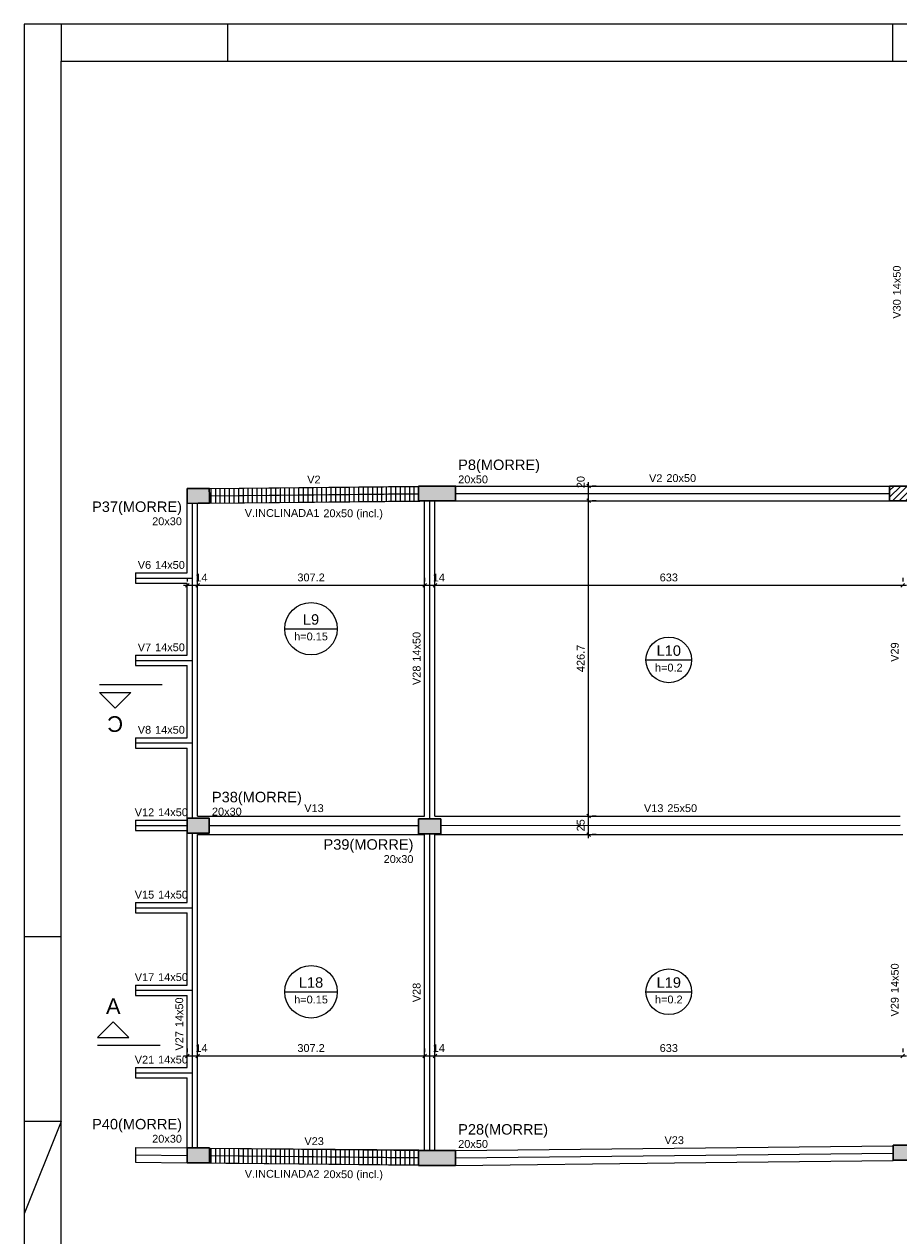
# Model space of a CAD drawing. Header units: millimetres. Extents: x 10 to 1250, y -62 to 528.
# Tile 171 of 193: x 10 to 34, y 289 to 322. Entities that reach past the tile are written whole.
import ezdxf

# ---------------------------------------------------------------- set-up
doc = ezdxf.new("R2010")
doc.units = ezdxf.units.MM
doc.header["$LTSCALE"] = 0.05
doc.linetypes.add('DOT', pattern=[6.35, 0, -6.35])
for name, color, linetype, lineweight in [('FO-Cortes', 9, 'Continuous', 5), ('FO-Cotas', 5, 'Continuous', 5), ('FO-Eixos', 5, 'Continuous', 5), ('FO-Hachura pilar que morre', 106, 'Continuous', 5), ('FO-Hachura pilar que passa', 19, 'Continuous', 5), ('FO-Hachura viga inclinada', 43, 'Continuous', 5), ('FO-Pilares', 4, 'Continuous', 30), ('FO-Textos das lajes', 3, 'Continuous', 20), ('FO-Textos das vigas', 7, 'Continuous', 5), ('FO-Textos dos pilares', 7, 'Continuous', 5), ('FO-Vigas', 7, 'Continuous', 5)]:
    doc.layers.add(name, color=color, linetype=linetype, lineweight=lineweight)
doc.layers.add('FOLHA_PADRÃO', color=7, linetype='Continuous')
doc.styles.add('Arial', font='arial.ttf')
doc.styles.get("Standard").update_dxf_attribs({"font": 'arial.ttf'})
doc.dimstyles.new('UM_50.000000', dxfattribs={"dimtxt": 0.18, "dimasz": 0.1, "dimexe": 0.1, "dimexo": 0.2, "dimgap": 0.1, "dimtad": 1, "dimdec": 1, "dimlfac": 50, "dimzin": 0, "dimdsep": 46, "dimtxsty": 'Standard', "dimblk": 'OBLIQUE', "dimcen": 0.09, "dimdle": 0.1, "dimadec": 1, "dimazin": 2, "dimtfac": 1, "dimtdec": 1, "dimtofl": 0, "dimtmove": 0, "dimatfit": 3, "dimldrblk": 'OBLIQUE', "dimfxl": 1, "dimtolj": 1, "dimarcsym": 1})
pattern_1 = [(90, (-9.1265, 799.56), (-0.125, 8e-18), [])]

# ---------------------------------------------------------------- blocks, each defined once
blk = doc.blocks.new('_Oblique')
at = {"color": 0, "linetype": 'ByBlock', "lineweight": -2}
blk.add_line((-0.5, -0.5), (0.5, 0.5), dxfattribs=at)
blk = doc.blocks.new('*D515')
at = {"layer": 'Defpoints', "color": 0, "transparency": 16777216}
for p in [(14.727, 293.963), (15.007, 293.963), (15.007, 293.963)]:
    blk.add_point(p, dxfattribs=at)
at = {"layer": 'FO-Cotas', "color": 0, "lineweight": -2, "transparency": 16777216}
for p, q in [((14.727, 294.163), (14.727, 294.063)), ((15.007, 294.163), (15.007, 294.063)), ((14.627, 293.963), (15.107, 293.963))]:
    blk.add_line(p, q, dxfattribs=at)
at = {"layer": 'FO-Cotas', "color": 0, "lineweight": -2, "transparency": 16777216, "xscale": 0.1, "yscale": 0.1, "zscale": 0.1, "rotation": 180}
blk.add_blockref('_Oblique', (14.727, 293.963), dxfattribs=at)
at = {"layer": 'FO-Cotas', "color": 0, "lineweight": -2, "transparency": 16777216, "xscale": 0.1, "yscale": 0.1, "zscale": 0.1}
blk.add_blockref('_Oblique', (15.007, 293.963), dxfattribs=at)
at = {"layer": 'FO-Cotas', "transparency": 16777216, "insert": (15.113, 294.175), "char_height": 0.2118, "attachment_point": 5, "rotation": 0.0057, "style": 'Arial'}
blk.add_mtext('\\A1;14', dxfattribs=at)
blk = doc.blocks.new('*D516')
at = {"layer": 'Defpoints', "color": 0, "transparency": 16777216}
for p in [(15.007, 293.963), (21.15, 293.963), (21.15, 293.963)]:
    blk.add_point(p, dxfattribs=at)
at = {"layer": 'FO-Cotas', "color": 0, "lineweight": -2, "transparency": 16777216}
for p, q in [((15.007, 294.163), (15.007, 294.063)), ((21.15, 294.163), (21.15, 294.063)), ((14.907, 293.963), (21.25, 293.963))]:
    blk.add_line(p, q, dxfattribs=at)
at = {"layer": 'FO-Cotas', "color": 0, "lineweight": -2, "transparency": 16777216, "xscale": 0.1, "yscale": 0.1, "zscale": 0.1, "rotation": 180}
blk.add_blockref('_Oblique', (15.007, 293.963), dxfattribs=at)
at = {"layer": 'FO-Cotas', "color": 0, "lineweight": -2, "transparency": 16777216, "xscale": 0.1, "yscale": 0.1, "zscale": 0.1}
blk.add_blockref('_Oblique', (21.15, 293.963), dxfattribs=at)
at = {"layer": 'FO-Cotas', "transparency": 16777216, "insert": (18.079, 294.175), "char_height": 0.2118, "attachment_point": 5, "rotation": 0.0057, "style": 'Arial'}
blk.add_mtext('\\A1;307.2', dxfattribs=at)
blk = doc.blocks.new('*D517')
at = {"layer": 'Defpoints', "color": 0, "transparency": 16777216}
for p in [(21.15, 293.963), (21.43, 293.963), (21.43, 293.963)]:
    blk.add_point(p, dxfattribs=at)
at = {"layer": 'FO-Cotas', "color": 0, "lineweight": -2, "transparency": 16777216}
for p, q in [((21.15, 294.163), (21.15, 294.063)), ((21.43, 294.163), (21.43, 294.063)), ((21.05, 293.963), (21.53, 293.963))]:
    blk.add_line(p, q, dxfattribs=at)
at = {"layer": 'FO-Cotas', "color": 0, "lineweight": -2, "transparency": 16777216, "xscale": 0.1, "yscale": 0.1, "zscale": 0.1, "rotation": 180}
blk.add_blockref('_Oblique', (21.15, 293.963), dxfattribs=at)
at = {"layer": 'FO-Cotas', "color": 0, "lineweight": -2, "transparency": 16777216, "xscale": 0.1, "yscale": 0.1, "zscale": 0.1}
blk.add_blockref('_Oblique', (21.43, 293.963), dxfattribs=at)
at = {"layer": 'FO-Cotas', "transparency": 16777216, "insert": (21.536, 294.175), "char_height": 0.2118, "attachment_point": 5, "rotation": 0.0057, "style": 'Arial'}
blk.add_mtext('\\A1;14', dxfattribs=at)
blk = doc.blocks.new('*D518')
at = {"layer": 'Defpoints', "color": 0, "transparency": 16777216}
for p in [(21.43, 293.963), (34.089, 293.963), (34.089, 293.963)]:
    blk.add_point(p, dxfattribs=at)
at = {"layer": 'FO-Cotas', "color": 0, "lineweight": -2, "transparency": 16777216}
for p, q in [((21.43, 294.163), (21.43, 294.063)), ((34.089, 294.163), (34.089, 294.063)), ((21.33, 293.963), (34.189, 293.963))]:
    blk.add_line(p, q, dxfattribs=at)
at = {"layer": 'FO-Cotas', "color": 0, "lineweight": -2, "transparency": 16777216, "xscale": 0.1, "yscale": 0.1, "zscale": 0.1, "rotation": 180}
blk.add_blockref('_Oblique', (21.43, 293.963), dxfattribs=at)
at = {"layer": 'FO-Cotas', "color": 0, "lineweight": -2, "transparency": 16777216, "xscale": 0.1, "yscale": 0.1, "zscale": 0.1}
blk.add_blockref('_Oblique', (34.089, 293.963), dxfattribs=at)
at = {"layer": 'FO-Cotas', "transparency": 16777216, "insert": (27.76, 294.175), "char_height": 0.2118, "attachment_point": 5, "rotation": 0.0057, "style": 'Arial'}
blk.add_mtext('\\A1;633', dxfattribs=at)
blk = doc.blocks.new('*D540')
at = {"layer": 'Defpoints', "color": 0, "transparency": 16777216}
for p in [(14.727, 306.701), (15.007, 306.701), (15.007, 306.701)]:
    blk.add_point(p, dxfattribs=at)
at = {"layer": 'FO-Cotas', "color": 0, "lineweight": -2, "transparency": 16777216}
for p, q in [((14.627, 306.701), (15.107, 306.701)), ((14.727, 306.901), (14.727, 306.801)), ((15.007, 306.901), (15.007, 306.801))]:
    blk.add_line(p, q, dxfattribs=at)
at = {"layer": 'FO-Cotas', "color": 0, "lineweight": -2, "transparency": 16777216, "xscale": 0.1, "yscale": 0.1, "zscale": 0.1, "rotation": 180}
blk.add_blockref('_Oblique', (14.727, 306.701), dxfattribs=at)
at = {"layer": 'FO-Cotas', "color": 0, "lineweight": -2, "transparency": 16777216, "xscale": 0.1, "yscale": 0.1, "zscale": 0.1}
blk.add_blockref('_Oblique', (15.007, 306.701), dxfattribs=at)
at = {"layer": 'FO-Cotas', "transparency": 16777216, "insert": (15.113, 306.913), "char_height": 0.2118, "attachment_point": 5, "rotation": 0.0057, "style": 'Arial'}
blk.add_mtext('\\A1;14', dxfattribs=at)
blk = doc.blocks.new('*D541')
at = {"layer": 'Defpoints', "color": 0, "transparency": 16777216}
for p in [(15.007, 306.701), (21.15, 306.701), (21.15, 306.701)]:
    blk.add_point(p, dxfattribs=at)
at = {"layer": 'FO-Cotas', "color": 0, "lineweight": -2, "transparency": 16777216}
for p, q in [((14.907, 306.701), (21.25, 306.701)), ((15.007, 306.901), (15.007, 306.801)), ((21.15, 306.901), (21.15, 306.801))]:
    blk.add_line(p, q, dxfattribs=at)
at = {"layer": 'FO-Cotas', "color": 0, "lineweight": -2, "transparency": 16777216, "xscale": 0.1, "yscale": 0.1, "zscale": 0.1, "rotation": 180}
blk.add_blockref('_Oblique', (15.007, 306.701), dxfattribs=at)
at = {"layer": 'FO-Cotas', "color": 0, "lineweight": -2, "transparency": 16777216, "xscale": 0.1, "yscale": 0.1, "zscale": 0.1}
blk.add_blockref('_Oblique', (21.15, 306.701), dxfattribs=at)
at = {"layer": 'FO-Cotas', "transparency": 16777216, "insert": (18.079, 306.913), "char_height": 0.2118, "attachment_point": 5, "rotation": 0.0057, "style": 'Arial'}
blk.add_mtext('\\A1;307.2', dxfattribs=at)
blk = doc.blocks.new('*D542')
at = {"layer": 'Defpoints', "color": 0, "transparency": 16777216}
for p in [(21.15, 306.701), (21.43, 306.701), (21.43, 306.701)]:
    blk.add_point(p, dxfattribs=at)
at = {"layer": 'FO-Cotas', "color": 0, "lineweight": -2, "transparency": 16777216}
for p, q in [((21.05, 306.701), (21.53, 306.701)), ((21.15, 306.901), (21.15, 306.801)), ((21.43, 306.901), (21.43, 306.801))]:
    blk.add_line(p, q, dxfattribs=at)
at = {"layer": 'FO-Cotas', "color": 0, "lineweight": -2, "transparency": 16777216, "xscale": 0.1, "yscale": 0.1, "zscale": 0.1, "rotation": 180}
blk.add_blockref('_Oblique', (21.15, 306.701), dxfattribs=at)
at = {"layer": 'FO-Cotas', "color": 0, "lineweight": -2, "transparency": 16777216, "xscale": 0.1, "yscale": 0.1, "zscale": 0.1}
blk.add_blockref('_Oblique', (21.43, 306.701), dxfattribs=at)
at = {"layer": 'FO-Cotas', "transparency": 16777216, "insert": (21.536, 306.913), "char_height": 0.2118, "attachment_point": 5, "rotation": 0.0057, "style": 'Arial'}
blk.add_mtext('\\A1;14', dxfattribs=at)
blk = doc.blocks.new('*D543')
at = {"layer": 'Defpoints', "color": 0, "transparency": 16777216}
for p in [(21.43, 306.701), (34.089, 306.701), (34.089, 306.701)]:
    blk.add_point(p, dxfattribs=at)
at = {"layer": 'FO-Cotas', "color": 0, "lineweight": -2, "transparency": 16777216}
for p, q in [((21.33, 306.701), (34.189, 306.701)), ((21.43, 306.901), (21.43, 306.801)), ((34.089, 306.901), (34.089, 306.801))]:
    blk.add_line(p, q, dxfattribs=at)
at = {"layer": 'FO-Cotas', "color": 0, "lineweight": -2, "transparency": 16777216, "xscale": 0.1, "yscale": 0.1, "zscale": 0.1, "rotation": 180}
blk.add_blockref('_Oblique', (21.43, 306.701), dxfattribs=at)
at = {"layer": 'FO-Cotas', "color": 0, "lineweight": -2, "transparency": 16777216, "xscale": 0.1, "yscale": 0.1, "zscale": 0.1}
blk.add_blockref('_Oblique', (34.089, 306.701), dxfattribs=at)
at = {"layer": 'FO-Cotas', "transparency": 16777216, "insert": (27.76, 306.913), "char_height": 0.2118, "attachment_point": 5, "rotation": 0.0057, "style": 'Arial'}
blk.add_mtext('\\A1;633', dxfattribs=at)
blk = doc.blocks.new('*D573')
at = {"layer": 'Defpoints', "color": 0, "transparency": 16777216}
for p in [(25.59, 300.454), (25.59, 300.454), (25.59, 299.954)]:
    blk.add_point(p, dxfattribs=at)
at = {"layer": 'FO-Cotas', "color": 0, "lineweight": -2, "transparency": 16777216}
for p, q in [((25.59, 299.854), (25.59, 300.554)), ((25.79, 300.454), (25.69, 300.454)), ((25.79, 299.954), (25.69, 299.954))]:
    blk.add_line(p, q, dxfattribs=at)
at = {"layer": 'FO-Cotas', "color": 0, "lineweight": -2, "transparency": 16777216, "xscale": 0.1, "yscale": 0.1, "zscale": 0.1}
for p, rotation in [((25.59, 300.454), 90), ((25.59, 299.954), 270)]:
    blk.add_blockref('_Oblique', p, dxfattribs=dict(at, rotation=rotation))
at = {"layer": 'FO-Cotas', "transparency": 16777216, "insert": (25.378, 300.204), "char_height": 0.2118, "attachment_point": 5, "rotation": 90, "style": 'Arial'}
blk.add_mtext('\\A1;25', dxfattribs=at)
blk = doc.blocks.new('*D574')
at = {"layer": 'Defpoints', "color": 0, "transparency": 16777216}
for p in [(25.59, 308.989), (25.59, 308.989), (25.59, 300.454)]:
    blk.add_point(p, dxfattribs=at)
at = {"layer": 'FO-Cotas', "color": 0, "lineweight": -2, "transparency": 16777216}
for p, q in [((25.59, 300.354), (25.59, 309.089)), ((25.79, 308.989), (25.69, 308.989)), ((25.79, 300.454), (25.69, 300.454))]:
    blk.add_line(p, q, dxfattribs=at)
at = {"layer": 'FO-Cotas', "color": 0, "lineweight": -2, "transparency": 16777216, "xscale": 0.1, "yscale": 0.1, "zscale": 0.1}
for p, rotation in [((25.59, 308.989), 90), ((25.59, 300.454), 270)]:
    blk.add_blockref('_Oblique', p, dxfattribs=dict(at, rotation=rotation))
at = {"layer": 'FO-Cotas', "transparency": 16777216, "insert": (25.378, 304.722), "char_height": 0.2118, "attachment_point": 5, "rotation": 90, "style": 'Arial'}
blk.add_mtext('\\A1;426.7', dxfattribs=at)
blk = doc.blocks.new('*D575')
at = {"layer": 'Defpoints', "color": 0, "transparency": 16777216}
for p in [(25.59, 309.389), (25.59, 309.389), (25.59, 308.989)]:
    blk.add_point(p, dxfattribs=at)
at = {"layer": 'FO-Cotas', "color": 0, "lineweight": -2, "transparency": 16777216}
for p, q in [((25.59, 308.889), (25.59, 309.489)), ((25.79, 309.389), (25.69, 309.389)), ((25.79, 308.989), (25.69, 308.989))]:
    blk.add_line(p, q, dxfattribs=at)
at = {"layer": 'FO-Cotas', "color": 0, "lineweight": -2, "transparency": 16777216, "xscale": 0.1, "yscale": 0.1, "zscale": 0.1}
for p, rotation in [((25.59, 309.389), 90), ((25.59, 308.989), 270)]:
    blk.add_blockref('_Oblique', p, dxfattribs=dict(at, rotation=rotation))
at = {"layer": 'FO-Cotas', "transparency": 16777216, "insert": (25.378, 309.495), "char_height": 0.2118, "attachment_point": 5, "rotation": 90, "style": 'Arial'}
blk.add_mtext('\\A1;20', dxfattribs=at)
blk = doc.blocks.new('A1EST. 1500')
at = {"layer": 'FOLHA_PADRÃO', "color": 1, "linetype": 'Continuous'}
for p, q in [((0, 59.4), (0, 0)), ((150.008, 59.4), (0, 59.4)), ((1, 59.4), (1, 58.4)), ((5.5, 59.4), (5.5, 58.4)), ((23.5, 59.4), (23.5, 58.4))]:
    blk.add_line(p, q, dxfattribs=at)
at = {"layer": 'FOLHA_PADRÃO', "color": 1}
for p, q in [((1, 34.7), (0, 34.7)), ((1, 29.7), (0, 27.2)), ((1, 29.7), (0, 29.7))]:
    blk.add_line(p, q, dxfattribs=at)
at = {"layer": 'FOLHA_PADRÃO', "color": 6, "linetype": 'Continuous'}
blk.add_lwpolyline([(149, 58.4), (149, 1), (1, 1), (1, 58.4), (149, 58.4)], dxfattribs=at)

msp = doc.modelspace()

# ---------------------------------------------------------------- hatches: boundary and pattern name
at = {"layer": 'FO-Hachura pilar que morre', "linetype": 'Continuous'}
for points in [[(14.7252, 309.32), (14.7266, 309.12), (14.728, 308.92), (15.028, 308.9221), (15.328, 308.9242), (15.3266, 309.1242), (15.3252, 309.3242), (15.0252, 309.3221)], [(20.9902, 309.389), (20.9902, 309.189), (20.9902, 308.989), (21.4902, 308.989), (21.9902, 308.989), (21.9902, 309.189), (21.9902, 309.389), (21.4902, 309.389)], [(14.7262, 300.3964), (14.7262, 300.1964), (14.7262, 299.9964), (15.0262, 299.9964), (15.3262, 299.9964), (15.3262, 300.1964), (15.3262, 300.3964), (15.0262, 300.3964)], [(20.9902, 300.3766), (20.9902, 300.1766), (20.9902, 299.9766), (21.2902, 299.9766), (21.5902, 299.9766), (21.5902, 300.1766), (21.5902, 300.3766), (21.2902, 300.3766)], [(33.8292, 291.545), (33.8292, 291.345), (33.8292, 291.145), (34.2292, 291.145), (34.6292, 291.145), (34.6292, 291.345), (34.6292, 291.545), (34.2292, 291.545)], [(15.3272, 291.071), (15.3272, 291.271), (15.3272, 291.471), (15.0272, 291.471), (14.7272, 291.471), (14.7272, 291.271), (14.7272, 291.071), (15.0272, 291.071)], [(20.9902, 291.401), (20.9902, 291.201), (20.9902, 291.001), (21.4902, 291.001), (21.9902, 291.001), (21.9902, 291.201), (21.9902, 291.401), (21.4902, 291.401)]]:
    msp.add_hatch(color=256, dxfattribs=at).paths.add_polyline_path(points)
at = {"layer": 'FO-Hachura pilar que passa', "linetype": 'Continuous'}
h = msp.add_hatch(dxfattribs=at)
h.set_pattern_fill('ANSI31', color=256, style=0)
h.set_pattern_definition([(45, (-9.1265, 799.56), (-0.088388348, 0.088388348), [])])
h.paths.add_polyline_path([(33.7352, 309.389), (33.7352, 309.189), (33.7352, 308.989), (34.1352, 308.989), (34.5352, 308.989), (34.5352, 309.189), (34.5352, 309.389), (34.1352, 309.389)])
at = {"layer": 'FO-Hachura viga inclinada', "linetype": 'Continuous'}
h = msp.add_hatch(dxfattribs=at)
h.set_pattern_fill('LINE', color=256, angle=90, style=0)
h.set_pattern_definition(pattern_1)
h.paths.add_polyline_path([(15.328, 308.925), (15.328, 308.925), (20.9902, 308.989), (20.9902, 309.298), (20.9892, 309.389), (15.3236, 309.3248), (15.3236, 309.324), (15.3252, 309.324), (15.328, 308.925)])
h = msp.add_hatch(dxfattribs=at)
h.set_pattern_fill('LINE', color=256, angle=90, style=0)
h.set_pattern_definition(pattern_1)
h.paths.add_polyline_path([(20.9902, 291.401), (20.9902, 291.401), (21.1502, 291.401), (21.1502, 291.4044), (15.3272, 291.4668), (15.3272, 291.071), (15.323, 291.071), (15.323, 291.0668), (20.9902, 291.006), (20.9902, 291.401)])

# ---------------------------------------------------------------- linework, layer by layer
at = {"layer": 'FO-Cortes'}
for p, q in [((14.0496, 304.0118), (12.3552, 304.0118)), ((12.3031, 294.2501), (13.9975, 294.2501))]:
    msp.add_line(p, q, dxfattribs=at)
at = {"layer": 'FO-Cortes', "linetype": 'Continuous'}
for points in [[(12.3552, 303.8), (13.2024, 303.8), (12.7788, 303.3764), (12.3552, 303.8)], [(12.3031, 294.4619), (13.1503, 294.4619), (12.7267, 294.8855), (12.3031, 294.4619)]]:
    msp.add_lwpolyline(points, close=True, dxfattribs=at)
at = {"layer": 'FO-Eixos'}
for p, q in [((14.8672, 306.899), (14.8672, 308.921)), ((15.3266, 309.125), (20.9902, 309.189)), ((15.3266, 309.1254), (20.9902, 309.1796)), ((21.2902, 300.3766), (21.2902, 308.989)), ((21.9902, 309.189), (27.8628, 309.189)), ((27.8628, 309.189), (33.7352, 309.189)), ((13.3272, 306.899), (14.8672, 306.899)), ((14.8672, 304.668), (14.8672, 306.899)), ((13.3272, 304.668), (14.8672, 304.668)), ((14.8672, 302.436), (14.8672, 304.668)), ((13.3272, 302.436), (14.8672, 302.436)), ((14.8672, 300.3964), (14.8672, 302.436)), ((13.3272, 300.204), (14.7262, 300.204)), ((15.3262, 300.2042), (20.9902, 300.2042)), ((21.5902, 300.2042), (34.0246, 300.2046)), ((14.8672, 297.973), (14.8672, 299.9964)), ((21.2902, 291.401), (21.2902, 299.9766)), ((13.3272, 297.973), (14.8672, 297.973)), ((14.8672, 295.741), (14.8672, 297.973)), ((13.3272, 295.741), (14.8672, 295.741)), ((14.8672, 293.509), (14.8672, 295.741)), ((13.3272, 293.509), (14.8672, 293.509)), ((14.8672, 291.471), (14.8672, 293.509)), ((13.33, 291.287), (14.7272, 291.271)), ((15.3272, 291.2666), (20.9902, 291.206)), ((15.3272, 291.2654), (20.9902, 291.2168)), ((21.9902, 291.201), (27.9098, 291.267)), ((27.9098, 291.267), (33.8292, 291.3328))]:
    msp.add_line(p, q, dxfattribs=at)
at = {"layer": 'FO-Pilares'}
for points in [[(14.7252, 309.32), (14.7266, 309.12), (14.728, 308.92), (15.028, 308.9221), (15.328, 308.9242), (15.3266, 309.1242), (15.3252, 309.3242), (15.0252, 309.3221), (14.7252, 309.32)], [(20.9902, 309.389), (20.9902, 309.189), (20.9902, 308.989), (21.4902, 308.989), (21.9902, 308.989), (21.9902, 309.189), (21.9902, 309.389), (21.4902, 309.389), (20.9902, 309.389)], [(33.7352, 309.389), (33.7352, 309.189), (33.7352, 308.989), (34.1352, 308.989), (34.5352, 308.989), (34.5352, 309.189), (34.5352, 309.389), (34.1352, 309.389), (33.7352, 309.389)], [(14.7262, 300.3964), (14.7262, 300.1964), (14.7262, 299.9964), (15.0262, 299.9964), (15.3262, 299.9964), (15.3262, 300.1964), (15.3262, 300.3964), (15.0262, 300.3964), (14.7262, 300.3964)], [(20.9902, 300.3766), (20.9902, 300.1766), (20.9902, 299.9766), (21.2902, 299.9766), (21.5902, 299.9766), (21.5902, 300.1766), (21.5902, 300.3766), (21.2902, 300.3766), (20.9902, 300.3766)], [(33.8292, 291.545), (33.8292, 291.345), (33.8292, 291.145), (34.2292, 291.145), (34.6292, 291.145), (34.6292, 291.345), (34.6292, 291.545), (34.2292, 291.545), (33.8292, 291.545)], [(15.3272, 291.071), (15.3272, 291.271), (15.3272, 291.471), (15.0272, 291.471), (14.7272, 291.471), (14.7272, 291.271), (14.7272, 291.071), (15.0272, 291.071), (15.3272, 291.071)], [(20.9902, 291.401), (20.9902, 291.201), (20.9902, 291.001), (21.4902, 291.001), (21.9902, 291.001), (21.9902, 291.201), (21.9902, 291.401), (21.4902, 291.401), (20.9902, 291.401)]]:
    msp.add_lwpolyline(points, close=True, dxfattribs=at)
at = {"layer": 'FO-Textos das lajes'}
for p, q in [((17.3683, 305.5259), (18.7891, 305.5259)), ((27.1422, 304.6828), (28.3772, 304.6828)), ((17.3683, 295.6987), (18.7891, 295.6987)), ((27.1422, 295.6993), (28.3772, 295.6993))]:
    msp.add_line(p, q, dxfattribs=at)
for centre, radius in [((18.0787, 305.5259), 0.7104), ((27.7597, 304.6828), 0.6175), ((18.0787, 295.6987), 0.7104), ((27.7597, 295.6993), 0.6175)]:
    msp.add_circle(centre, radius, dxfattribs=at)
at = {"layer": 'FO-Vigas'}
for p, q in [((15.3252, 309.325), (20.9891, 309.389)), ((15.3252, 309.3254), (20.9902, 309.3796)), ((21.9902, 309.389), (27.8628, 309.389)), ((27.8628, 309.389), (33.7352, 309.389)), ((14.7272, 307.039), (14.7272, 308.92)), ((15.0072, 306.899), (15.0072, 308.9219)), ((15.328, 308.9254), (21.9734, 308.989)), ((15.328, 308.925), (20.9902, 308.989)), ((20.9902, 308.989), (20.9913, 308.989)), ((21.1502, 300.4542), (21.1502, 308.989)), ((21.4302, 300.4542), (21.4302, 308.989)), ((21.9734, 308.989), (21.9902, 308.9891)), ((21.9902, 308.989), (27.8628, 308.989)), ((27.8628, 308.989), (33.7352, 308.989)), ((13.3272, 307.039), (13.3272, 306.759)), ((13.3272, 307.039), (14.7272, 307.039)), ((13.3272, 306.759), (14.7272, 306.759)), ((14.7272, 304.808), (14.7272, 306.759)), ((15.0072, 304.668), (15.0072, 306.899)), ((13.3272, 304.808), (13.3272, 304.528)), ((13.3272, 304.808), (14.7272, 304.808)), ((15.0072, 302.436), (15.0072, 304.668)), ((13.3272, 304.528), (14.7272, 304.528)), ((14.7272, 302.576), (14.7272, 304.528)), ((13.3272, 302.576), (13.3272, 302.296)), ((13.3272, 302.576), (14.7272, 302.576)), ((15.0072, 300.4542), (15.0072, 302.436)), ((13.3272, 302.296), (14.7272, 302.296)), ((14.7272, 300.3964), (14.7272, 302.296)), ((15.0072, 300.4542), (21.1502, 300.4542)), ((21.4302, 300.4542), (34.0254, 300.4544)), ((13.3272, 300.344), (13.3272, 300.064)), ((13.3272, 300.344), (14.7262, 300.344)), ((13.3272, 300.064), (14.7262, 300.064)), ((14.7272, 298.113), (14.7272, 299.9964)), ((15.0072, 297.973), (15.0072, 299.9542)), ((15.0072, 299.9542), (21.1502, 299.9542)), ((21.1502, 291.4043), (21.1502, 299.9542)), ((21.4302, 299.9542), (34.0892, 299.9546)), ((21.4302, 291.401), (21.4302, 299.9542)), ((13.3272, 298.113), (13.3272, 297.833)), ((13.3272, 298.113), (14.7272, 298.113)), ((13.3272, 297.833), (14.7272, 297.833)), ((14.7272, 295.881), (14.7272, 297.833)), ((15.0072, 295.741), (15.0072, 297.973)), ((13.3272, 295.881), (13.3272, 295.601)), ((13.3272, 295.881), (14.7272, 295.881)), ((13.3272, 295.601), (14.7272, 295.601)), ((14.7272, 293.649), (14.7272, 295.601)), ((15.0072, 293.509), (15.0072, 295.741)), ((13.3272, 293.649), (13.3272, 293.369)), ((13.3272, 293.649), (14.7272, 293.649)), ((15.0072, 291.471), (15.0072, 293.509)), ((13.3272, 293.369), (14.7272, 293.369)), ((14.7272, 291.471), (14.7272, 293.369)), ((13.3323, 291.487), (13.3277, 291.087)), ((13.3323, 291.487), (14.7272, 291.471)), ((15.3272, 291.4666), (21.1502, 291.4043)), ((15.3272, 291.4654), (20.9919, 291.4168)), ((21.9891, 291.401), (27.9076, 291.467)), ((27.9076, 291.467), (33.8292, 291.5328)), ((13.3277, 291.087), (14.7249, 291.071)), ((14.7249, 291.071), (14.7261, 291.071)), ((14.7272, 291.0705), (20.9902, 291.0168)), ((15.3251, 291.0666), (20.9902, 291.006)), ((21.9902, 291.001), (21.9913, 291.001)), ((21.9913, 291.001), (27.912, 291.067)), ((27.912, 291.067), (33.8314, 291.1328))]:
    msp.add_line(p, q, dxfattribs=at)

# ---------------------------------------------------------------- block references
msp.add_blockref('A1EST. 1500', (10.3174, 262.4885))

# ---------------------------------------------------------------- texts
at = {"layer": 'FO-Cortes', "linetype": 'DOT', "ltscale": 0.2, "insert": (12.7788, 303.1646), "char_height": 0.4236, "width": 1.463228, "attachment_point": 8, "rotation": 180, "line_spacing_factor": 0.798, "style": 'Arial'}
msp.add_mtext('C', dxfattribs=at)
at = {"layer": 'FO-Cortes', "linetype": 'DOT', "ltscale": 0.2, "insert": (12.7267, 295.0973), "char_height": 0.4236, "width": 1.351433, "attachment_point": 8, "line_spacing_factor": 0.798, "style": 'Arial'}
msp.add_mtext('A', dxfattribs=at)
at = {"layer": 'FO-Textos das lajes', "attachment_point": 8, "line_spacing_factor": 0.798, "style": 'Arial'}
for s, insert, char_height in [('L9', (18.0787, 305.6318), 0.2824), ('h=0.15', (18.0787, 305.2082), 0.2118), ('L10', (27.7597, 304.7887), 0.2824), ('h=0.2', (27.7597, 304.3651), 0.2118), ('L18', (18.0787, 295.8046), 0.2824), ('L19', (27.7597, 295.8052), 0.2824), ('h=0.15', (18.0787, 295.381), 0.2118), ('h=0.2', (27.7597, 295.3816), 0.2118)]:
    msp.add_mtext(s, dxfattribs=dict(at, insert=insert, char_height=char_height))
at = {"layer": 'FO-Textos das vigas', "linetype": 'Continuous', "char_height": 0.2118, "rotation": 90, "line_spacing_factor": 0.798, "style": 'Arial'}
for s, insert, attachment_point in [('14x50', (34.0393, 314.5509), 7), ('V30', (34.0393, 314.445), 9), ('14x50', (21.0443, 304.6343), 7), ('V29', (33.9833, 304.8932), 8), ('V28', (21.0443, 304.5284), 9), ('14x50', (33.9833, 295.6625), 7), ('V28', (21.0443, 295.6792), 8), ('14x50', (14.6213, 294.7406), 7), ('V29', (33.9833, 295.5566), 9), ('V27', (14.6213, 294.6347), 9)]:
    msp.add_mtext(s, dxfattribs=dict(at, insert=insert, attachment_point=attachment_point))
at = {"layer": 'FO-Textos das vigas', "linetype": 'Continuous', "char_height": 0.2118, "line_spacing_factor": 0.798, "style": 'Arial'}
for s, insert, attachment_point in [('V2', (18.1555, 309.4584), 8), ('V2', (27.5871, 309.4949), 9), ('20x50', (27.693, 309.4949), 7), ('V.INCLINADA1', (18.307, 308.5497), 9), ('20x50 (incl.)', (18.4125, 308.4811), 7), ('V6', (13.7516, 307.1449), 9), ('14x50', (13.8575, 307.1449), 7), ('V7', (13.7516, 304.9139), 9), ('14x50', (13.8575, 304.9139), 7), ('V8', (13.7516, 302.6819), 9), ('14x50', (13.8575, 302.6819), 7), ('V12', (13.8336, 300.4499), 9), ('14x50', (13.9395, 300.4499), 7), ('V13', (18.1582, 300.5601), 8), ('V13', (27.6142, 300.5602), 9), ('25x50', (27.7201, 300.5602), 7), ('V15', (13.8341, 298.2189), 9), ('14x50', (13.94, 298.2189), 7), ('V17', (13.8341, 295.9869), 9), ('14x50', (13.94, 295.9869), 7), ('V21', (13.8341, 293.7549), 9), ('14x50', (13.94, 293.7549), 7), ('V23', (18.1613, 291.547), 8), ('V23', (27.9063, 291.5728), 8), ('V.INCLINADA2', (18.3075, 290.6622), 9), ('20x50 (incl.)', (18.413, 290.5907), 7)]:
    msp.add_mtext(s, dxfattribs=dict(at, insert=insert, attachment_point=attachment_point))
at = {"layer": 'FO-Textos dos pilares', "linetype": 'Continuous', "line_spacing_factor": 0.798, "style": 'Arial'}
for s, insert, char_height, attachment_point in [('P8(MORRE)', (22.0605, 309.737), 0.2824, 7), ('20x50', (22.0608, 309.4596), 0.2118, 7), ('P37(MORRE)', (14.5855, 308.603), 0.2824, 9), ('20x30', (14.585, 308.3257), 0.2118, 9), ('P38(MORRE)', (15.3965, 300.744), 0.2824, 7), ('20x30', (15.3968, 300.467), 0.2118, 7), ('P39(MORRE)', (20.8495, 299.46), 0.2824, 9), ('20x30', (20.849, 299.1827), 0.2118, 9), ('P40(MORRE)', (14.5865, 291.89), 0.2824, 9), ('20x30', (14.586, 291.6122), 0.2118, 9), ('P28(MORRE)', (22.0605, 291.749), 0.2824, 7), ('20x50', (22.0608, 291.4716), 0.2118, 7)]:
    msp.add_mtext(s, dxfattribs=dict(at, insert=insert, char_height=char_height, attachment_point=attachment_point))

# ---------------------------------------------------------------- dimensions: what is measured, and where the dimension line sits
at = {"layer": 'FO-Cotas'}
for base, p1, p2, picture, middle in [((25.5902, 309.389), (25.5902, 308.989), (25.5902, 309.389), '*D575', (25.3784, 309.4949)), ((25.5902, 308.989), (25.5902, 300.4542), (25.5902, 308.989), '*D574', (25.3784, 304.7216)), ((25.5902, 300.4542), (25.5902, 299.9543), (25.5902, 300.4542), '*D573', (25.3784, 300.2043))]:
    dim = msp.add_linear_dim(base=base, p1=p1, p2=p2, angle=90, dimstyle='UM_50.000000', override={"dimtxt": 0.2118, "dimasz": 0.1, "dimexe": 0.1, "dimexo": 0.2, "dimtad": 1, "dimtih": 0, "dimtoh": 0, "dimdec": 1, "dimlfac": 50, "dimzin": 8, "dimtxsty": 'Arial', "dimblk": 'Oblique', "dimblk1": 'Oblique', "dimblk2": 'Oblique', "dimsah": 1, "dimdle": 0.1, "dimse1": 0, "dimse2": 0, "dimclrt": 256, "dimadec": 1, "dimazin": 3, "dimtmove": 2, "dimldrblk": 'Oblique'}, dxfattribs=at)
    dim.commit()
    dim.dimension.update_dxf_attribs({"geometry": picture, "text_midpoint": middle, "dimtype": 160, "text_rotation": 90})
for base, p1, p2, picture, middle, turn in [((15.0072, 306.7014), (14.7272, 306.7014), (15.0072, 306.7014), '*D540', (15.1131, 306.9132), 0.00573), ((21.1502116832, 306.7014222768), (15.0072116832, 306.7014222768), (21.1502116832, 306.7014222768), '*D541', (18.0787116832, 306.9132222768), 0.005729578), ((21.4302, 306.7014), (21.1502, 306.7014), (21.4302, 306.7014), '*D542', (21.5361, 306.9132), 0.00573), ((34.0892116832, 306.7014222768), (21.4302116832, 306.7014222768), (34.0892116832, 306.7014222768), '*D543', (27.7597116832, 306.9132222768), 0.005729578), ((15.0072, 293.963), (14.7272, 293.963), (15.0072, 293.963), '*D515', (15.1131, 294.1748), 0.00573), ((21.1502116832, 293.9629692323), (15.0072116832, 293.9629692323), (21.1502116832, 293.9629692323), '*D516', (18.0787116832, 294.1747692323), 0.005729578), ((21.4302, 293.963), (21.1502, 293.963), (21.4302, 293.963), '*D517', (21.5361, 294.1748), 0.00573), ((34.0892116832, 293.9629692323), (21.4302116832, 293.9629692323), (34.0892116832, 293.9629692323), '*D518', (27.7597116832, 294.1747692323), 0.005729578)]:
    dim = msp.add_linear_dim(base=base, p1=p1, p2=p2, dimstyle='UM_50.000000', override={"dimtxt": 0.2118, "dimasz": 0.1, "dimexe": 0.1, "dimexo": 0.2, "dimtad": 1, "dimtih": 0, "dimtoh": 0, "dimdec": 1, "dimlfac": 50, "dimzin": 8, "dimtxsty": 'Arial', "dimblk": 'Oblique', "dimblk1": 'Oblique', "dimblk2": 'Oblique', "dimsah": 1, "dimdle": 0.1, "dimse1": 0, "dimse2": 0, "dimclrt": 256, "dimadec": 1, "dimazin": 3, "dimtmove": 2, "dimldrblk": 'Oblique'}, dxfattribs=at)
    dim.commit()
    dim.dimension.update_dxf_attribs({"geometry": picture, "text_midpoint": middle, "dimtype": 160, "text_rotation": turn})

doc.saveas('drawing.dxf')
